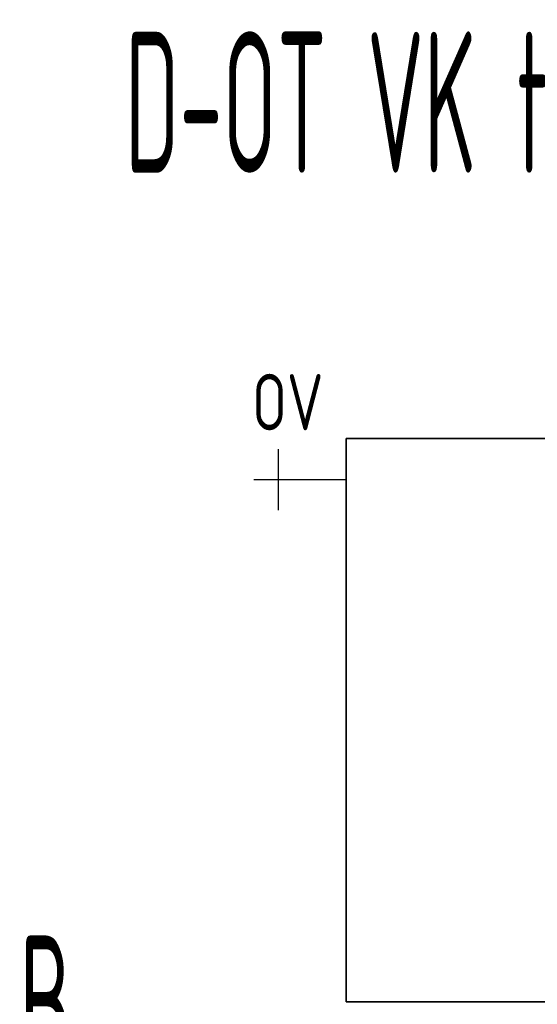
# Model space of a CAD drawing. Header units: millimetres. Extents: x -727 to 69715, y -15705 to 98123.
# Tile 186 of 256: x 41960 to 42420, y -12717 to -11843. Entities that reach past the tile are written whole.
import ezdxf
from ezdxf.enums import TextEntityAlignment as Align

# ---------------------------------------------------------------- set-up
doc = ezdxf.new("R2010")
doc.units = ezdxf.units.MM
doc.linetypes.add('VERDECKT', pattern=[9.525, 6.35, -3.175])
for name, color, linetype, lineweight in [('JS_VYT_POPIS - OBECNĚ', 7, 'Continuous', 5), ('UT_SCHÉMA_POPIS', 7, 'VERDECKT', 5), ('UT_SCHÉMA_SYMBOLY', 7, 'Continuous', 25), ('UT_ZAŘÍZENÍ - OT', 3, 'Continuous', 35)]:
    doc.layers.add(name, color=color, linetype=linetype, lineweight=lineweight)
doc.styles.add('ISO 2.5', font='isocp.shx', dxfattribs={"width": 0.8, "height": 2.5})
doc.styles.add('VZT_POPIS', font='isocp.shx', dxfattribs={"width": 0.6, "height": 125})

msp = doc.modelspace()

# ---------------------------------------------------------------- linework, layer by layer
at = {"layer": 'UT_SCHÉMA_SYMBOLY'}
for p, q in [((42190.04, -12278.4), (42190.04, -12224.4)), ((42168.29, -12251.4), (42250.16, -12251.4))]:
    msp.add_line(p, q, dxfattribs=at)
at = {"layer": 'UT_ZAŘÍZENÍ - OT', "linetype": 'Continuous'}
for p, q in [((42250.16, -12714.86), (42250.16, -12214.86)), ((42250.16, -12214.86), (42950.16, -12214.86)), ((42950.16, -12714.86), (42250.16, -12714.86))]:
    msp.add_line(p, q, dxfattribs=at)

# ---------------------------------------------------------------- texts
at = {"layer": 'JS_VYT_POPIS - OBECNĚ', "style": 'VZT_POPIS', "width": 0.5}
msp.add_text('D-OT VK typ 20 - 700*500 mm', height=125, dxfattribs=at).set_placement((42599.72, -11916.38), align=Align.MIDDLE_CENTER)
msp.add_text('B', height=125, dxfattribs=at).set_placement((42007.83, -12718.4), align=Align.MIDDLE_RIGHT)
at = {"layer": 'UT_SCHÉMA_POPIS', "style": 'ISO 2.5', "width": 0.8}
msp.add_text('OV', height=50, dxfattribs=at).set_placement((42166.76, -12182.58), align=Align.MIDDLE_LEFT)

doc.saveas('drawing.dxf')
